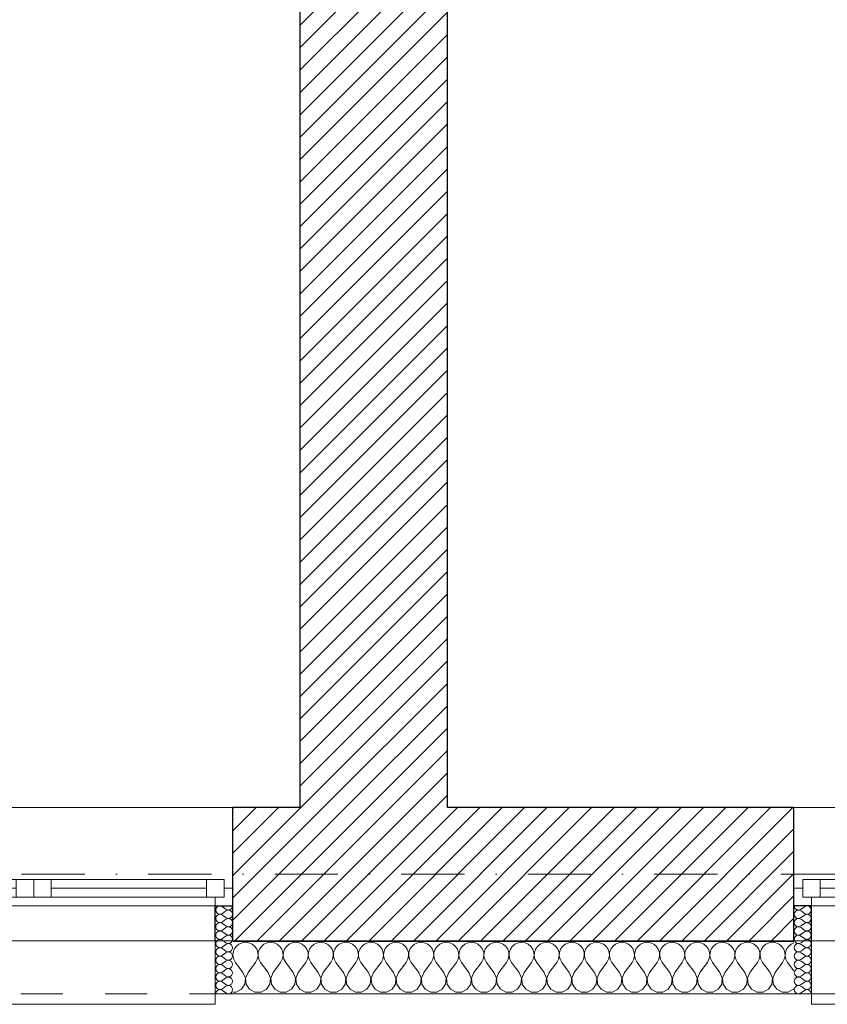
# Model space of a CAD drawing. Header units: millimetres. Extents: x -140780 to 266886, y -104422 to 233759.
# Tile 46 of 104: x 207072 to 209370, y 106825 to 109626. Entities that reach past the tile are written whole.
import ezdxf

# ---------------------------------------------------------------- set-up
doc = ezdxf.new("R2010")
doc.units = ezdxf.units.MM
doc.header["$MEASUREMENT"] = 0
doc.linetypes.add('Kropki i Kreski', pattern=[360, 180, -90, 0, -90])
doc.linetypes.add('Przerywana', pattern=[240, 120, -120])
for name, color, linetype in [('Konstrukcja - Siatki mod', 7, 'Continuous'), ('KR_INW', 7, 'Continuous'), ('NAPIS_SODON', 7, 'Continuous'), ('Okna ArchiCADa', 7, 'Continuous')]:
    doc.layers.add(name, color=color, linetype=linetype)
doc.layers.add('Konstrukcja - Siatki mod_Nr_pióra__48', color=7, linetype='Continuous', lineweight=15, true_color=0xa80f02)
doc.layers.add('KR_INW_Nr_pióra__102', color=7, linetype='Continuous', lineweight=5, true_color=0xcccccc)
for name, color, linetype, lineweight in [('KR_INW_Nr_pióra__101', 252, 'Continuous', 5), ('KR_INW_Nr_pióra__27', 7, 'Continuous', 25), ('KR_INW_Nr_pióra__47', 7, 'Continuous', 15), ('NAPIS_SODON_Nr_pióra__1', 7, 'Continuous', 13), ('Okna ArchiCADa_Nr_pióra__1', 7, 'Continuous', 13), ('Okna ArchiCADa_Nr_pióra__27', 7, 'Continuous', 25)]:
    doc.layers.add(name, color=color, linetype=linetype, lineweight=lineweight)
pattern_1 = [(45, (0, 0), (-31.819804, 31.819804), [])]

# ---------------------------------------------------------------- blocks, each defined once
blk = doc.blocks.new('Strop_1', base_point=(179225, 121523.3))
at = {"layer": 'NAPIS_SODON_Nr_pióra__1', "linetype": 'Continuous', "flags": 128}
blk.add_lwpolyline([(179225, 121523.3), (179225.9, 107003.8), (250898.3, 107008.3), (250897.4, 121527.8)], close=True, dxfattribs=at)
blk = doc.blocks.new('*X163')
at = {"layer": 'KR_INW_Nr_pióra__102', "linetype": 'Continuous'}
for p, q in [((207687.9, 106989.9), (207682.3, 106981.8)), ((207695.5, 106996.2), (207687.9, 106989.9)), ((207704.5, 107000.2), (207695.5, 106996.2)), ((207714.3, 107001.6), (207704.5, 107000.2)), ((207724, 107000.2), (207714.3, 107001.6)), ((207733.1, 106996.2), (207724, 107000.2)), ((207740.6, 106989.9), (207733.1, 106996.2)), ((207746.2, 106981.8), (207740.6, 106989.9)), ((207759.4, 106989.9), (207753.8, 106981.8)), ((207766.9, 106996.2), (207759.4, 106989.9)), ((207776, 107000.2), (207766.9, 106996.2)), ((207785.7, 107001.6), (207776, 107000.2)), ((207795.5, 107000.2), (207785.7, 107001.6)), ((207804.5, 106996.2), (207795.5, 107000.2)), ((207812.1, 106989.9), (207804.5, 106996.2)), ((207817.7, 106981.8), (207812.1, 106989.9)), ((207830.8, 106989.9), (207825.2, 106981.8)), ((207838.4, 106996.2), (207830.8, 106989.9)), ((207847.4, 107000.2), (207838.4, 106996.2)), ((207857.1, 107001.6), (207847.4, 107000.2)), ((207866.9, 107000.2), (207857.1, 107001.6)), ((207875.9, 106996.2), (207866.9, 107000.2)), ((207883.5, 106989.9), (207875.9, 106996.2)), ((207889.1, 106981.8), (207883.5, 106989.9)), ((207902.2, 106989.9), (207896.6, 106981.8)), ((207909.8, 106996.2), (207902.2, 106989.9)), ((207918.8, 107000.2), (207909.8, 106996.2)), ((207928.6, 107001.6), (207918.8, 107000.2)), ((207938.3, 107000.2), (207928.6, 107001.6)), ((207947.3, 106996.2), (207938.3, 107000.2)), ((207954.9, 106989.9), (207947.3, 106996.2)), ((207960.5, 106981.8), (207954.9, 106989.9)), ((207973.6, 106989.9), (207968.1, 106981.8)), ((207981.2, 106996.2), (207973.6, 106989.9)), ((207990.2, 107000.2), (207981.2, 106996.2)), ((208000, 107001.6), (207990.2, 107000.2)), ((208009.8, 107000.2), (208000, 107001.6)), ((208018.8, 106996.2), (208009.8, 107000.2)), ((208026.4, 106989.9), (208018.8, 106996.2)), ((208031.9, 106981.8), (208026.4, 106989.9)), ((208045.1, 106989.9), (208039.5, 106981.8)), ((208052.7, 106996.2), (208045.1, 106989.9)), ((208061.7, 107000.2), (208052.7, 106996.2)), ((208071.4, 107001.6), (208061.7, 107000.2)), ((208081.2, 107000.2), (208071.4, 107001.6)), ((208090.2, 106996.2), (208081.2, 107000.2)), ((208097.8, 106989.9), (208090.2, 106996.2)), ((208103.4, 106981.8), (208097.8, 106989.9)), ((208116.5, 106989.9), (208110.9, 106981.8)), ((208124.1, 106996.2), (208116.5, 106989.9)), ((208133.1, 107000.2), (208124.1, 106996.2)), ((208142.9, 107001.6), (208133.1, 107000.2)), ((208152.6, 107000.2), (208142.9, 107001.6)), ((208161.6, 106996.2), (208152.6, 107000.2)), ((208169.2, 106989.9), (208161.6, 106996.2)), ((208174.8, 106981.8), (208169.2, 106989.9)), ((208187.9, 106989.9), (208182.3, 106981.8)), ((208195.5, 106996.2), (208187.9, 106989.9)), ((208204.5, 107000.2), (208195.5, 106996.2)), ((208214.3, 107001.6), (208204.5, 107000.2)), ((208224, 107000.2), (208214.3, 107001.6)), ((208233.1, 106996.2), (208224, 107000.2)), ((208240.6, 106989.9), (208233.1, 106996.2)), ((208246.2, 106981.8), (208240.6, 106989.9)), ((208259.4, 106989.9), (208253.8, 106981.8)), ((208266.9, 106996.2), (208259.4, 106989.9)), ((208276, 107000.2), (208266.9, 106996.2)), ((208285.7, 107001.6), (208276, 107000.2)), ((208295.5, 107000.2), (208285.7, 107001.6)), ((208304.5, 106996.2), (208295.5, 107000.2)), ((208312.1, 106989.9), (208304.5, 106996.2)), ((208317.7, 106981.8), (208312.1, 106989.9)), ((208330.8, 106989.9), (208325.2, 106981.8)), ((208338.4, 106996.2), (208330.8, 106989.9)), ((208347.4, 107000.2), (208338.4, 106996.2)), ((208357.1, 107001.6), (208347.4, 107000.2)), ((208366.9, 107000.2), (208357.1, 107001.6)), ((208375.9, 106996.2), (208366.9, 107000.2)), ((208383.5, 106989.9), (208375.9, 106996.2)), ((208389.1, 106981.8), (208383.5, 106989.9)), ((208402.2, 106989.9), (208396.6, 106981.8)), ((208409.8, 106996.2), (208402.2, 106989.9)), ((208418.8, 107000.2), (208409.8, 106996.2)), ((208428.6, 107001.6), (208418.8, 107000.2)), ((208438.3, 107000.2), (208428.6, 107001.6)), ((208447.3, 106996.2), (208438.3, 107000.2)), ((208454.9, 106989.9), (208447.3, 106996.2)), ((208460.5, 106981.8), (208454.9, 106989.9)), ((208473.6, 106989.9), (208468.1, 106981.8)), ((208481.2, 106996.2), (208473.6, 106989.9)), ((208490.2, 107000.2), (208481.2, 106996.2)), ((208500, 107001.6), (208490.2, 107000.2)), ((208509.8, 107000.2), (208500, 107001.6)), ((208518.8, 106996.2), (208509.8, 107000.2)), ((208526.4, 106989.9), (208518.8, 106996.2)), ((208531.9, 106981.8), (208526.4, 106989.9)), ((208545.1, 106989.9), (208539.5, 106981.8)), ((208552.7, 106996.2), (208545.1, 106989.9)), ((208561.7, 107000.2), (208552.7, 106996.2)), ((208571.4, 107001.6), (208561.7, 107000.2)), ((208581.2, 107000.2), (208571.4, 107001.6)), ((208590.2, 106996.2), (208581.2, 107000.2)), ((208597.8, 106989.9), (208590.2, 106996.2)), ((208603.4, 106981.8), (208597.8, 106989.9)), ((208616.5, 106989.9), (208610.9, 106981.8)), ((208624.1, 106996.2), (208616.5, 106989.9)), ((208633.1, 107000.2), (208624.1, 106996.2)), ((208642.9, 107001.6), (208633.1, 107000.2)), ((208652.6, 107000.2), (208642.9, 107001.6)), ((208661.6, 106996.2), (208652.6, 107000.2)), ((208669.2, 106989.9), (208661.6, 106996.2)), ((208674.8, 106981.8), (208669.2, 106989.9)), ((208687.9, 106989.9), (208682.3, 106981.8)), ((208695.5, 106996.2), (208687.9, 106989.9)), ((208704.5, 107000.2), (208695.5, 106996.2)), ((208714.3, 107001.6), (208704.5, 107000.2)), ((208724, 107000.2), (208714.3, 107001.6)), ((208733.1, 106996.2), (208724, 107000.2)), ((208740.6, 106989.9), (208733.1, 106996.2)), ((208746.2, 106981.8), (208740.6, 106989.9)), ((208759.4, 106989.9), (208753.8, 106981.8)), ((208766.9, 106996.2), (208759.4, 106989.9)), ((208776, 107000.2), (208766.9, 106996.2)), ((208785.7, 107001.6), (208776, 107000.2)), ((208795.5, 107000.2), (208785.7, 107001.6)), ((208804.5, 106996.2), (208795.5, 107000.2)), ((208812.1, 106989.9), (208804.5, 106996.2)), ((208817.7, 106981.8), (208812.1, 106989.9)), ((208830.8, 106989.9), (208825.2, 106981.8)), ((208838.4, 106996.2), (208830.8, 106989.9)), ((208847.4, 107000.2), (208838.4, 106996.2)), ((208857.1, 107001.6), (208847.4, 107000.2)), ((208866.9, 107000.2), (208857.1, 107001.6)), ((208875.9, 106996.2), (208866.9, 107000.2)), ((208883.5, 106989.9), (208875.9, 106996.2)), ((208889.1, 106981.8), (208883.5, 106989.9)), ((208902.2, 106989.9), (208896.6, 106981.8)), ((208909.8, 106996.2), (208902.2, 106989.9)), ((208918.8, 107000.2), (208909.8, 106996.2)), ((208928.6, 107001.6), (208918.8, 107000.2)), ((208938.3, 107000.2), (208928.6, 107001.6)), ((208947.3, 106996.2), (208938.3, 107000.2)), ((208954.9, 106989.9), (208947.3, 106996.2)), ((208960.5, 106981.8), (208954.9, 106989.9)), ((208973.6, 106989.9), (208968.1, 106981.8)), ((208981.2, 106996.2), (208973.6, 106989.9)), ((208990.2, 107000.2), (208981.2, 106996.2)), ((209000, 107001.6), (208990.2, 107000.2)), ((209009.8, 107000.2), (209000, 107001.6)), ((209018.8, 106996.2), (209009.8, 107000.2)), ((209026.4, 106989.9), (209018.8, 106996.2)), ((209031.9, 106981.8), (209026.4, 106989.9)), ((209045.1, 106989.9), (209039.5, 106981.8)), ((209052.7, 106996.2), (209045.1, 106989.9)), ((209061.7, 107000.2), (209052.7, 106996.2)), ((209071.4, 107001.6), (209061.7, 107000.2)), ((209081.2, 107000.2), (209071.4, 107001.6)), ((209090.2, 106996.2), (209081.2, 107000.2)), ((209097.8, 106989.9), (209090.2, 106996.2)), ((209103.4, 106981.8), (209097.8, 106989.9)), ((209116.5, 106989.9), (209110.9, 106981.8)), ((209124.1, 106996.2), (209116.5, 106989.9)), ((209133.1, 107000.2), (209124.1, 106996.2)), ((209142.9, 107001.6), (209133.1, 107000.2)), ((209152.6, 107000.2), (209142.9, 107001.6)), ((209161.6, 106996.2), (209152.6, 107000.2)), ((209169.2, 106989.9), (209161.6, 106996.2)), ((209174.8, 106981.8), (209169.2, 106989.9)), ((209187.9, 106989.9), (209182.3, 106981.8)), ((209195.5, 106996.2), (209187.9, 106989.9)), ((209204.5, 107000.2), (209195.5, 106996.2)), ((209214.3, 107001.6), (209204.5, 107000.2)), ((209224, 107000.2), (209214.3, 107001.6)), ((209233.1, 106996.2), (209224, 107000.2)), ((209240.6, 106989.9), (209233.1, 106996.2)), ((209246.2, 106981.8), (209240.6, 106989.9)), ((209259.4, 106989.9), (209253.8, 106981.8)), ((209266.9, 106996.2), (209259.4, 106989.9)), ((209275, 106999.8), (209266.9, 106996.2)), ((207678.4, 106962.6), (207678.3, 106965.5)), ((207678.3, 106962.1), (207678.4, 106962.6)), ((207679.2, 106972.5), (207678.7, 106962.6)), ((207678.7, 106962.6), (207680.9, 106953.1)), ((207682.3, 106981.8), (207679.2, 106972.5)), ((207749.4, 106972.5), (207746.2, 106981.8)), ((207747.6, 106953.1), (207749.9, 106962.6)), ((207749.9, 106962.6), (207749.4, 106972.5)), ((207750.6, 106972.5), (207750.1, 106962.6)), ((207750.1, 106962.6), (207752.4, 106953.1)), ((207753.8, 106981.8), (207750.6, 106972.5)), ((207820.8, 106972.5), (207817.7, 106981.8)), ((207819.1, 106953.1), (207821.3, 106962.6)), ((207821.3, 106962.6), (207820.8, 106972.5)), ((207822.1, 106972.5), (207821.6, 106962.6)), ((207821.6, 106962.6), (207823.8, 106953.1)), ((207825.2, 106981.8), (207822.1, 106972.5)), ((207892.2, 106972.5), (207889.1, 106981.8)), ((207890.5, 106953.1), (207892.7, 106962.6)), ((207892.7, 106962.6), (207892.2, 106972.5)), ((207893.5, 106972.5), (207893, 106962.6)), ((207893, 106962.6), (207895.2, 106953.1)), ((207896.6, 106981.8), (207893.5, 106972.5)), ((207963.7, 106972.5), (207960.5, 106981.8)), ((207961.9, 106953.1), (207964.1, 106962.6)), ((207964.1, 106962.6), (207963.7, 106972.5)), ((207964.9, 106972.5), (207964.4, 106962.6)), ((207964.4, 106962.6), (207966.7, 106953.1)), ((207968.1, 106981.8), (207964.9, 106972.5)), ((208035.1, 106972.5), (208031.9, 106981.8)), ((208033.3, 106953.1), (208035.6, 106962.6)), ((208035.6, 106962.6), (208035.1, 106972.5)), ((208036.3, 106972.5), (208035.9, 106962.6)), ((208035.9, 106962.6), (208038.1, 106953.1)), ((208039.5, 106981.8), (208036.3, 106972.5)), ((208106.5, 106972.5), (208103.4, 106981.8)), ((208104.8, 106953.1), (208107, 106962.6)), ((208107, 106962.6), (208106.5, 106972.5)), ((208107.8, 106972.5), (208107.3, 106962.6)), ((208107.3, 106962.6), (208109.5, 106953.1)), ((208110.9, 106981.8), (208107.8, 106972.5)), ((208177.9, 106972.5), (208174.8, 106981.8)), ((208176.2, 106953.1), (208178.4, 106962.6)), ((208178.4, 106962.6), (208177.9, 106972.5)), ((208179.2, 106972.5), (208178.7, 106962.6)), ((208178.7, 106962.6), (208180.9, 106953.1)), ((208182.3, 106981.8), (208179.2, 106972.5)), ((208249.4, 106972.5), (208246.2, 106981.8)), ((208247.6, 106953.1), (208249.9, 106962.6)), ((208249.9, 106962.6), (208249.4, 106972.5)), ((208250.6, 106972.5), (208250.1, 106962.6)), ((208250.1, 106962.6), (208252.4, 106953.1)), ((208253.8, 106981.8), (208250.6, 106972.5)), ((208320.8, 106972.5), (208317.7, 106981.8)), ((208319.1, 106953.1), (208321.3, 106962.6)), ((208321.3, 106962.6), (208320.8, 106972.5)), ((208322.1, 106972.5), (208321.6, 106962.6)), ((208321.6, 106962.6), (208323.8, 106953.1)), ((208325.2, 106981.8), (208322.1, 106972.5)), ((208392.2, 106972.5), (208389.1, 106981.8)), ((208390.5, 106953.1), (208392.7, 106962.6)), ((208392.7, 106962.6), (208392.2, 106972.5)), ((208393.5, 106972.5), (208393, 106962.6)), ((208393, 106962.6), (208395.2, 106953.1)), ((208396.6, 106981.8), (208393.5, 106972.5)), ((208463.7, 106972.5), (208460.5, 106981.8)), ((208461.9, 106953.1), (208464.1, 106962.6)), ((208464.1, 106962.6), (208463.7, 106972.5)), ((208464.9, 106972.5), (208464.4, 106962.6)), ((208464.4, 106962.6), (208466.7, 106953.1)), ((208468.1, 106981.8), (208464.9, 106972.5)), ((208535.1, 106972.5), (208531.9, 106981.8)), ((208533.3, 106953.1), (208535.6, 106962.6)), ((208535.6, 106962.6), (208535.1, 106972.5)), ((208536.3, 106972.5), (208535.9, 106962.6)), ((208535.9, 106962.6), (208538.1, 106953.1)), ((208539.5, 106981.8), (208536.3, 106972.5)), ((208606.5, 106972.5), (208603.4, 106981.8)), ((208604.8, 106953.1), (208607, 106962.6)), ((208607, 106962.6), (208606.5, 106972.5)), ((208607.8, 106972.5), (208607.3, 106962.6)), ((208607.3, 106962.6), (208609.5, 106953.1)), ((208610.9, 106981.8), (208607.8, 106972.5)), ((208677.9, 106972.5), (208674.8, 106981.8)), ((208676.2, 106953.1), (208678.4, 106962.6)), ((208678.4, 106962.6), (208677.9, 106972.5)), ((208679.2, 106972.5), (208678.7, 106962.6)), ((208678.7, 106962.6), (208680.9, 106953.1)), ((208682.3, 106981.8), (208679.2, 106972.5)), ((208749.4, 106972.5), (208746.2, 106981.8)), ((208747.6, 106953.1), (208749.9, 106962.6)), ((208749.9, 106962.6), (208749.4, 106972.5)), ((208750.6, 106972.5), (208750.1, 106962.6)), ((208750.1, 106962.6), (208752.4, 106953.1)), ((208753.8, 106981.8), (208750.6, 106972.5)), ((208820.8, 106972.5), (208817.7, 106981.8)), ((208819.1, 106953.1), (208821.3, 106962.6)), ((208821.3, 106962.6), (208820.8, 106972.5)), ((208822.1, 106972.5), (208821.6, 106962.6)), ((208821.6, 106962.6), (208823.8, 106953.1)), ((208825.2, 106981.8), (208822.1, 106972.5)), ((208892.2, 106972.5), (208889.1, 106981.8)), ((208890.5, 106953.1), (208892.7, 106962.6)), ((208892.7, 106962.6), (208892.2, 106972.5)), ((208893.5, 106972.5), (208893, 106962.6)), ((208893, 106962.6), (208895.2, 106953.1)), ((208896.6, 106981.8), (208893.5, 106972.5)), ((208963.7, 106972.5), (208960.5, 106981.8)), ((208961.9, 106953.1), (208964.1, 106962.6)), ((208964.1, 106962.6), (208963.7, 106972.5)), ((208964.9, 106972.5), (208964.4, 106962.6)), ((208964.4, 106962.6), (208966.7, 106953.1)), ((208968.1, 106981.8), (208964.9, 106972.5)), ((209035.1, 106972.5), (209031.9, 106981.8)), ((209033.3, 106953.1), (209035.6, 106962.6)), ((209035.6, 106962.6), (209035.1, 106972.5)), ((209036.3, 106972.5), (209035.9, 106962.6)), ((209035.9, 106962.6), (209038.1, 106953.1)), ((209039.5, 106981.8), (209036.3, 106972.5)), ((209106.5, 106972.5), (209103.4, 106981.8)), ((209104.8, 106953.1), (209107, 106962.6)), ((209107, 106962.6), (209106.5, 106972.5)), ((209107.8, 106972.5), (209107.3, 106962.6)), ((209107.3, 106962.6), (209109.5, 106953.1)), ((209110.9, 106981.8), (209107.8, 106972.5)), ((209177.9, 106972.5), (209174.8, 106981.8)), ((209176.2, 106953.1), (209178.4, 106962.6)), ((209178.4, 106962.6), (209177.9, 106972.5)), ((209179.2, 106972.5), (209178.7, 106962.6)), ((209178.7, 106962.6), (209180.9, 106953.1)), ((209182.3, 106981.8), (209179.2, 106972.5)), ((209249.4, 106972.5), (209246.2, 106981.8)), ((209247.6, 106953.1), (209249.9, 106962.6)), ((209249.9, 106962.6), (209249.4, 106972.5)), ((209250.6, 106972.5), (209250.1, 106962.6)), ((209250.1, 106962.6), (209252.4, 106953.1)), ((209253.8, 106981.8), (209250.6, 106972.5)), ((207680.9, 106953.1), (207685.7, 106944.4)), ((207707.1, 106915.9), (207685.7, 106944.4)), ((207721.4, 106915.9), (207742.9, 106944.4)), ((207742.9, 106944.4), (207747.6, 106953.1)), ((207752.4, 106953.1), (207757.1, 106944.4)), ((207778.6, 106915.9), (207757.1, 106944.4)), ((207792.9, 106915.9), (207814.3, 106944.4)), ((207814.3, 106944.4), (207819.1, 106953.1)), ((207823.8, 106953.1), (207828.6, 106944.4)), ((207850, 106915.9), (207828.6, 106944.4)), ((207864.3, 106915.9), (207885.7, 106944.4)), ((207885.7, 106944.4), (207890.5, 106953.1)), ((207895.2, 106953.1), (207900, 106944.4)), ((207921.4, 106915.9), (207900, 106944.4)), ((207935.7, 106915.9), (207957.1, 106944.4)), ((207957.1, 106944.4), (207961.9, 106953.1)), ((207966.7, 106953.1), (207971.4, 106944.4)), ((207992.9, 106915.9), (207971.4, 106944.4)), ((208007.1, 106915.9), (208028.6, 106944.4)), ((208028.6, 106944.4), (208033.3, 106953.1)), ((208038.1, 106953.1), (208042.9, 106944.4)), ((208064.3, 106915.9), (208042.9, 106944.4)), ((208078.6, 106915.9), (208100, 106944.4)), ((208100, 106944.4), (208104.8, 106953.1)), ((208109.5, 106953.1), (208114.3, 106944.4)), ((208135.7, 106915.9), (208114.3, 106944.4)), ((208150, 106915.9), (208171.4, 106944.4)), ((208171.4, 106944.4), (208176.2, 106953.1)), ((208180.9, 106953.1), (208185.7, 106944.4)), ((208207.1, 106915.9), (208185.7, 106944.4)), ((208221.4, 106915.9), (208242.9, 106944.4)), ((208242.9, 106944.4), (208247.6, 106953.1)), ((208252.4, 106953.1), (208257.1, 106944.4)), ((208278.6, 106915.9), (208257.1, 106944.4)), ((208292.9, 106915.9), (208314.3, 106944.4)), ((208314.3, 106944.4), (208319.1, 106953.1)), ((208323.8, 106953.1), (208328.6, 106944.4)), ((208350, 106915.9), (208328.6, 106944.4)), ((208364.3, 106915.9), (208385.7, 106944.4)), ((208385.7, 106944.4), (208390.5, 106953.1)), ((208395.2, 106953.1), (208400, 106944.4)), ((208421.4, 106915.9), (208400, 106944.4)), ((208435.7, 106915.9), (208457.1, 106944.4)), ((208457.1, 106944.4), (208461.9, 106953.1)), ((208466.7, 106953.1), (208471.4, 106944.4)), ((208492.9, 106915.9), (208471.4, 106944.4)), ((208507.1, 106915.9), (208528.6, 106944.4)), ((208528.6, 106944.4), (208533.3, 106953.1)), ((208538.1, 106953.1), (208542.9, 106944.4)), ((208564.3, 106915.9), (208542.9, 106944.4)), ((208578.6, 106915.9), (208600, 106944.4)), ((208600, 106944.4), (208604.8, 106953.1)), ((208609.5, 106953.1), (208614.3, 106944.4)), ((208635.7, 106915.9), (208614.3, 106944.4)), ((208650, 106915.9), (208671.4, 106944.4)), ((208671.4, 106944.4), (208676.2, 106953.1)), ((208680.9, 106953.1), (208685.7, 106944.4)), ((208707.1, 106915.9), (208685.7, 106944.4)), ((208721.4, 106915.9), (208742.9, 106944.4)), ((208742.9, 106944.4), (208747.6, 106953.1)), ((208752.4, 106953.1), (208757.1, 106944.4)), ((208778.6, 106915.9), (208757.1, 106944.4)), ((208792.9, 106915.9), (208814.3, 106944.4)), ((208814.3, 106944.4), (208819.1, 106953.1)), ((208823.8, 106953.1), (208828.6, 106944.4)), ((208850, 106915.9), (208828.6, 106944.4)), ((208864.3, 106915.9), (208885.7, 106944.4)), ((208885.7, 106944.4), (208890.5, 106953.1)), ((208895.2, 106953.1), (208900, 106944.4)), ((208921.4, 106915.9), (208900, 106944.4)), ((208935.7, 106915.9), (208957.1, 106944.4)), ((208957.1, 106944.4), (208961.9, 106953.1)), ((208966.7, 106953.1), (208971.4, 106944.4)), ((208992.9, 106915.9), (208971.4, 106944.4)), ((209007.1, 106915.9), (209028.6, 106944.4)), ((209028.6, 106944.4), (209033.3, 106953.1)), ((209038.1, 106953.1), (209042.9, 106944.4)), ((209064.3, 106915.9), (209042.9, 106944.4)), ((209078.6, 106915.9), (209100, 106944.4)), ((209100, 106944.4), (209104.8, 106953.1)), ((209109.5, 106953.1), (209114.3, 106944.4)), ((209135.7, 106915.9), (209114.3, 106944.4)), ((209150, 106915.9), (209171.4, 106944.4)), ((209171.4, 106944.4), (209176.2, 106953.1)), ((209180.9, 106953.1), (209185.7, 106944.4)), ((209207.1, 106915.9), (209185.7, 106944.4)), ((209221.4, 106915.9), (209242.9, 106944.4)), ((209242.9, 106944.4), (209247.6, 106953.1)), ((209252.4, 106953.1), (209257.1, 106944.4)), ((209275, 106920.7), (209257.1, 106944.4)), ((207713.9, 106899.8), (207707.1, 106915.9)), ((207721.4, 106915.9), (207714.7, 106899.8)), ((207785.3, 106899.8), (207778.6, 106915.9)), ((207792.9, 106915.9), (207786.1, 106899.8)), ((207856.7, 106899.8), (207850, 106915.9)), ((207864.3, 106915.9), (207857.6, 106899.8)), ((207928.2, 106899.8), (207921.4, 106915.9)), ((207935.7, 106915.9), (207929, 106899.8)), ((207999.6, 106899.8), (207992.9, 106915.9)), ((208007.1, 106915.9), (208000.4, 106899.8)), ((208071, 106899.8), (208064.3, 106915.9)), ((208078.6, 106915.9), (208071.8, 106899.8)), ((208142.4, 106899.8), (208135.7, 106915.9)), ((208150, 106915.9), (208143.3, 106899.8)), ((208213.9, 106899.8), (208207.1, 106915.9)), ((208221.4, 106915.9), (208214.7, 106899.8)), ((208285.3, 106899.8), (208278.6, 106915.9)), ((208292.9, 106915.9), (208286.1, 106899.8)), ((208356.7, 106899.8), (208350, 106915.9)), ((208364.3, 106915.9), (208357.6, 106899.8)), ((208428.2, 106899.8), (208421.4, 106915.9)), ((208435.7, 106915.9), (208429, 106899.8)), ((208499.6, 106899.8), (208492.9, 106915.9)), ((208507.1, 106915.9), (208500.4, 106899.8)), ((208571, 106899.8), (208564.3, 106915.9)), ((208578.6, 106915.9), (208571.8, 106899.8)), ((208642.4, 106899.8), (208635.7, 106915.9)), ((208650, 106915.9), (208643.3, 106899.8)), ((208713.9, 106899.8), (208707.1, 106915.9)), ((208721.4, 106915.9), (208714.7, 106899.8)), ((208785.3, 106899.8), (208778.6, 106915.9)), ((208792.9, 106915.9), (208786.1, 106899.8)), ((208856.7, 106899.8), (208850, 106915.9)), ((208864.3, 106915.9), (208857.6, 106899.8)), ((208928.2, 106899.8), (208921.4, 106915.9)), ((208935.7, 106915.9), (208929, 106899.8)), ((208999.6, 106899.8), (208992.9, 106915.9)), ((209007.1, 106915.9), (209000.4, 106899.8)), ((209071, 106899.8), (209064.3, 106915.9)), ((209078.6, 106915.9), (209071.8, 106899.8)), ((209142.4, 106899.8), (209135.7, 106915.9)), ((209150, 106915.9), (209143.3, 106899.8)), ((209213.9, 106899.8), (209207.1, 106915.9)), ((209221.4, 106915.9), (209214.7, 106899.8)), ((207702.6, 106868), (207712.2, 106882.5)), ((207712.2, 106882.5), (207713.9, 106899.8)), ((207714.7, 106899.8), (207716.3, 106882.5)), ((207716.3, 106882.5), (207726, 106868)), ((207774, 106868), (207783.7, 106882.5)), ((207783.7, 106882.5), (207785.3, 106899.8)), ((207786.1, 106899.8), (207787.8, 106882.5)), ((207787.8, 106882.5), (207797.4, 106868)), ((207845.5, 106868), (207855.1, 106882.5)), ((207855.1, 106882.5), (207856.7, 106899.8)), ((207857.6, 106899.8), (207859.2, 106882.5)), ((207859.2, 106882.5), (207868.8, 106868)), ((207916.9, 106868), (207926.5, 106882.5)), ((207926.5, 106882.5), (207928.2, 106899.8)), ((207929, 106899.8), (207930.6, 106882.5)), ((207930.6, 106882.5), (207940.3, 106868)), ((207988.3, 106868), (207997.9, 106882.5)), ((207997.9, 106882.5), (207999.6, 106899.8)), ((208000.4, 106899.8), (208002.1, 106882.5)), ((208002.1, 106882.5), (208011.7, 106868)), ((208059.7, 106868), (208069.4, 106882.5)), ((208069.4, 106882.5), (208071, 106899.8)), ((208071.8, 106899.8), (208073.5, 106882.5)), ((208073.5, 106882.5), (208083.1, 106868)), ((208131.2, 106868), (208140.8, 106882.5)), ((208140.8, 106882.5), (208142.4, 106899.8)), ((208143.3, 106899.8), (208144.9, 106882.5)), ((208144.9, 106882.5), (208154.5, 106868)), ((208202.6, 106868), (208212.2, 106882.5)), ((208212.2, 106882.5), (208213.9, 106899.8)), ((208214.7, 106899.8), (208216.3, 106882.5)), ((208216.3, 106882.5), (208226, 106868)), ((208274, 106868), (208283.7, 106882.5)), ((208283.7, 106882.5), (208285.3, 106899.8)), ((208286.1, 106899.8), (208287.8, 106882.5)), ((208287.8, 106882.5), (208297.4, 106868)), ((208345.5, 106868), (208355.1, 106882.5)), ((208355.1, 106882.5), (208356.7, 106899.8)), ((208357.6, 106899.8), (208359.2, 106882.5)), ((208359.2, 106882.5), (208368.8, 106868)), ((208416.9, 106868), (208426.5, 106882.5)), ((208426.5, 106882.5), (208428.2, 106899.8)), ((208429, 106899.8), (208430.6, 106882.5)), ((208430.6, 106882.5), (208440.3, 106868)), ((208488.3, 106868), (208497.9, 106882.5)), ((208497.9, 106882.5), (208499.6, 106899.8)), ((208500.4, 106899.8), (208502.1, 106882.5)), ((208502.1, 106882.5), (208511.7, 106868)), ((208559.7, 106868), (208569.4, 106882.5)), ((208569.4, 106882.5), (208571, 106899.8)), ((208571.8, 106899.8), (208573.5, 106882.5)), ((208573.5, 106882.5), (208583.1, 106868)), ((208631.2, 106868), (208640.8, 106882.5)), ((208640.8, 106882.5), (208642.4, 106899.8)), ((208643.3, 106899.8), (208644.9, 106882.5)), ((208644.9, 106882.5), (208654.5, 106868)), ((208702.6, 106868), (208712.2, 106882.5)), ((208712.2, 106882.5), (208713.9, 106899.8)), ((208714.7, 106899.8), (208716.3, 106882.5)), ((208716.3, 106882.5), (208726, 106868)), ((208774, 106868), (208783.7, 106882.5)), ((208783.7, 106882.5), (208785.3, 106899.8)), ((208786.1, 106899.8), (208787.8, 106882.5)), ((208787.8, 106882.5), (208797.4, 106868)), ((208845.5, 106868), (208855.1, 106882.5)), ((208855.1, 106882.5), (208856.7, 106899.8)), ((208857.6, 106899.8), (208859.2, 106882.5)), ((208859.2, 106882.5), (208868.8, 106868)), ((208916.9, 106868), (208926.5, 106882.5)), ((208926.5, 106882.5), (208928.2, 106899.8)), ((208929, 106899.8), (208930.6, 106882.5)), ((208930.6, 106882.5), (208940.3, 106868)), ((208988.3, 106868), (208997.9, 106882.5)), ((208997.9, 106882.5), (208999.6, 106899.8)), ((209000.4, 106899.8), (209002.1, 106882.5)), ((209002.1, 106882.5), (209011.7, 106868)), ((209059.7, 106868), (209069.4, 106882.5)), ((209069.4, 106882.5), (209071, 106899.8)), ((209071.8, 106899.8), (209073.5, 106882.5)), ((209073.5, 106882.5), (209083.1, 106868)), ((209131.2, 106868), (209140.8, 106882.5)), ((209140.8, 106882.5), (209142.4, 106899.8)), ((209143.3, 106899.8), (209144.9, 106882.5)), ((209144.9, 106882.5), (209154.5, 106868)), ((209202.6, 106868), (209212.2, 106882.5)), ((209212.2, 106882.5), (209213.9, 106899.8)), ((209214.7, 106899.8), (209216.3, 106882.5)), ((209216.3, 106882.5), (209226, 106868)), ((207678.3, 106859.8), (207687.3, 106859.8)), ((207687.3, 106859.8), (207702.6, 106868)), ((207726, 106868), (207741.3, 106859.8)), ((207741.3, 106859.8), (207758.7, 106859.8)), ((207758.7, 106859.8), (207774, 106868)), ((207797.4, 106868), (207812.7, 106859.8)), ((207812.7, 106859.8), (207830.1, 106859.8)), ((207830.1, 106859.8), (207845.5, 106868)), ((207868.8, 106868), (207884.2, 106859.8)), ((207884.2, 106859.8), (207901.6, 106859.8)), ((207901.6, 106859.8), (207916.9, 106868)), ((207940.3, 106868), (207955.6, 106859.8)), ((207955.6, 106859.8), (207973, 106859.8)), ((207973, 106859.8), (207988.3, 106868)), ((208011.7, 106868), (208027, 106859.8)), ((208027, 106859.8), (208044.4, 106859.8)), ((208044.4, 106859.8), (208059.7, 106868)), ((208083.1, 106868), (208098.4, 106859.8)), ((208098.4, 106859.8), (208115.8, 106859.8)), ((208115.8, 106859.8), (208131.2, 106868)), ((208154.5, 106868), (208169.9, 106859.8)), ((208169.9, 106859.8), (208187.3, 106859.8)), ((208187.3, 106859.8), (208202.6, 106868)), ((208226, 106868), (208241.3, 106859.8)), ((208241.3, 106859.8), (208258.7, 106859.8)), ((208258.7, 106859.8), (208274, 106868)), ((208297.4, 106868), (208312.7, 106859.8)), ((208312.7, 106859.8), (208330.1, 106859.8)), ((208330.1, 106859.8), (208345.5, 106868)), ((208368.8, 106868), (208384.2, 106859.8)), ((208384.2, 106859.8), (208401.6, 106859.8)), ((208401.6, 106859.8), (208416.9, 106868)), ((208440.3, 106868), (208455.6, 106859.8)), ((208455.6, 106859.8), (208473, 106859.8)), ((208473, 106859.8), (208488.3, 106868)), ((208511.7, 106868), (208527, 106859.8)), ((208527, 106859.8), (208544.4, 106859.8)), ((208544.4, 106859.8), (208559.7, 106868)), ((208583.1, 106868), (208598.4, 106859.8)), ((208598.4, 106859.8), (208615.8, 106859.8)), ((208615.8, 106859.8), (208631.2, 106868)), ((208654.5, 106868), (208669.9, 106859.8)), ((208669.9, 106859.8), (208687.3, 106859.8)), ((208687.3, 106859.8), (208702.6, 106868)), ((208726, 106868), (208741.3, 106859.8)), ((208741.3, 106859.8), (208758.7, 106859.8)), ((208758.7, 106859.8), (208774, 106868)), ((208797.4, 106868), (208812.7, 106859.8)), ((208812.7, 106859.8), (208830.1, 106859.8)), ((208830.1, 106859.8), (208845.5, 106868)), ((208868.8, 106868), (208884.2, 106859.8)), ((208884.2, 106859.8), (208901.6, 106859.8)), ((208901.6, 106859.8), (208916.9, 106868)), ((208940.3, 106868), (208955.6, 106859.8)), ((208955.6, 106859.8), (208973, 106859.8)), ((208973, 106859.8), (208988.3, 106868)), ((209011.7, 106868), (209027, 106859.8)), ((209027, 106859.8), (209044.4, 106859.8)), ((209044.4, 106859.8), (209059.7, 106868)), ((209083.1, 106868), (209098.4, 106859.8)), ((209098.4, 106859.8), (209115.8, 106859.8)), ((209115.8, 106859.8), (209131.2, 106868)), ((209154.5, 106868), (209169.9, 106859.8)), ((209169.9, 106859.8), (209187.3, 106859.8)), ((209187.3, 106859.8), (209202.6, 106868)), ((209226, 106868), (209241.3, 106859.8)), ((209241.3, 106859.8), (209258.7, 106859.8)), ((209258.7, 106859.8), (209274, 106868)), ((209274, 106868), (209275, 106869.4))]:
    blk.add_line(p, q, dxfattribs=at)
blk = doc.blocks.new('*X199')
at = {"layer": 'KR_INW_Nr_pióra__102', "linetype": 'Continuous'}
for p, q in [((207658.1, 107095.6), (207648.5, 107102.8)), ((207658.1, 107090.9), (207648.5, 107083.7)), ((207658.1, 107071.8), (207648.5, 107079)), ((207658.1, 107067), (207648.5, 107059.9)), ((207658.1, 107048), (207648.5, 107055.1)), ((207658.1, 107043.2), (207648.5, 107036.1)), ((207658.1, 107024.2), (207648.5, 107031.3)), ((207658.1, 107019.4), (207648.5, 107012.3)), ((207658.1, 107000.4), (207648.5, 107007.5)), ((207658.1, 106995.6), (207648.5, 106988.5)), ((207658.1, 106976.6), (207648.5, 106983.7)), ((207658.1, 106971.8), (207648.5, 106964.7)), ((207658.1, 106952.8), (207648.5, 106959.9)), ((207658.1, 106948), (207648.5, 106940.9)), ((207658.1, 106929), (207648.5, 106936.1)), ((207658.1, 106924.2), (207648.5, 106917)), ((207658.1, 106905.1), (207648.5, 106912.3)), ((207658.1, 106900.4), (207648.5, 106893.2)), ((207658.1, 106881.3), (207648.5, 106888.5)), ((207658.1, 106876.6), (207648.5, 106869.4)), ((207658.1, 106857.5), (207648.5, 106864.7))]:
    blk.add_line(p, q, dxfattribs=at)
for centre, start, end in [((207641.4, 107093.2), 53.1301, 180), ((207665.2, 107105.1), 233.1301, 0), ((207641.4, 107093.2), 180, 306.8699), ((207641.4, 107069.4), 53.1301, 180), ((207641.4, 107069.4), 180, 306.8699), ((207665.2, 107081.3), 233.1301, 126.8699), ((207665.2, 107057.5), 233.1301, 126.8699), ((207641.4, 107045.6), 53.1301, 180), ((207641.4, 107045.6), 180, 306.8699), ((207665.2, 107033.7), 233.1301, 126.8699), ((207641.4, 107021.8), 53.1301, 180), ((207641.4, 107021.8), 180, 306.8699), ((207665.2, 107009.9), 233.1301, 126.8699), ((207641.4, 106998), 53.1301, 180), ((207641.4, 106998), 180, 306.8699), ((207641.4, 106974.2), 53.1301, 180), ((207665.2, 106986.1), 233.1301, 126.8699), ((207641.4, 106974.2), 180, 306.8699), ((207641.4, 106950.4), 53.1301, 180), ((207665.2, 106962.3), 233.1301, 126.8699), ((207641.4, 106950.4), 180, 306.8699), ((207641.4, 106926.6), 53.1301, 180), ((207665.2, 106938.5), 233.1301, 126.8699), ((207641.4, 106926.6), 180, 306.8699), ((207641.4, 106902.8), 53.1301, 180), ((207641.4, 106902.8), 180, 306.8699), ((207665.2, 106914.7), 233.1301, 126.8699), ((207665.2, 106890.9), 233.1301, 126.8699), ((207641.4, 106879), 53.1301, 180), ((207641.4, 106879), 180, 306.8699), ((207665.2, 106867), 233.1301, 126.8699), ((207641.4, 106855.1), 53.1301, 180)]:
    blk.add_arc(centre, 11.9, start, end, dxfattribs=at)
blk = doc.blocks.new('*X200')
at = {"layer": 'KR_INW_Nr_pióra__102', "linetype": 'Continuous'}
for p, q in [((209295.2, 107095.6), (209304.7, 107102.8)), ((209295.2, 107090.9), (209304.7, 107083.7)), ((209295.2, 107071.8), (209304.7, 107079)), ((209295.2, 107067), (209304.7, 107059.9)), ((209295.2, 107048), (209304.7, 107055.1)), ((209295.2, 107043.2), (209304.7, 107036.1)), ((209295.2, 107024.2), (209304.7, 107031.3)), ((209295.2, 107019.4), (209304.7, 107012.3)), ((209295.2, 107000.4), (209304.7, 107007.5)), ((209295.2, 106995.6), (209304.7, 106988.5)), ((209295.2, 106976.6), (209304.7, 106983.7)), ((209295.2, 106971.8), (209304.7, 106964.7)), ((209295.2, 106952.8), (209304.7, 106959.9)), ((209295.2, 106948), (209304.7, 106940.9)), ((209295.2, 106929), (209304.7, 106936.1)), ((209295.2, 106924.2), (209304.7, 106917)), ((209295.2, 106905.1), (209304.7, 106912.3)), ((209295.2, 106900.4), (209304.7, 106893.2)), ((209295.2, 106881.3), (209304.7, 106888.5)), ((209295.2, 106876.6), (209304.7, 106869.4)), ((209295.2, 106857.5), (209304.7, 106864.7))]:
    blk.add_line(p, q, dxfattribs=at)
for centre, start, end in [((209288, 107105.1), 180, 306.8699), ((209311.9, 107093.2), 0, 126.8699), ((209288, 107081.3), 53.1301, 306.8699), ((209288, 107057.5), 53.1301, 306.8699), ((209311.9, 107093.2), 233.1301, 0), ((209311.9, 107069.4), 0, 126.8699), ((209311.9, 107069.4), 233.1301, 0), ((209288, 107033.7), 53.1301, 306.8699), ((209311.9, 107045.6), 0, 126.8699), ((209311.9, 107045.6), 233.1301, 0), ((209288, 107009.9), 53.1301, 306.8699), ((209311.9, 107021.8), 0, 126.8699), ((209311.9, 107021.8), 233.1301, 0), ((209288, 106986.1), 53.1301, 306.8699), ((209311.9, 106998), 0, 126.8699), ((209311.9, 106998), 233.1301, 0), ((209311.9, 106974.2), 0, 126.8699), ((209288, 106962.3), 53.1301, 306.8699), ((209311.9, 106974.2), 233.1301, 0), ((209311.9, 106950.4), 0, 126.8699), ((209288, 106938.5), 53.1301, 306.8699), ((209311.9, 106950.4), 233.1301, 0), ((209311.9, 106926.6), 0, 126.8699), ((209288, 106914.7), 53.1301, 306.8699), ((209288, 106890.9), 53.1301, 306.8699), ((209311.9, 106926.6), 233.1301, 0), ((209311.9, 106902.8), 0, 126.8699), ((209311.9, 106902.8), 233.1301, 0), ((209288, 106867), 53.1301, 306.8699), ((209311.9, 106879), 0, 126.8699), ((209311.9, 106879), 233.1301, 0), ((209311.9, 106855.1), 0, 126.8699)]:
    blk.add_arc(centre, 11.9, start, end, dxfattribs=at)
blk = doc.blocks.new('Okno dwuskrzydłowe 19_5')
at = {"layer": 'Okna ArchiCADa_Nr_pióra__1', "linetype": 'Continuous'}
for p, q in [((-566.8, 230), (566.8, 230)), ((-566.8, 0), (-541.8, 0)), ((-541.8, 25), (-491.8, 25)), ((-541.8, -25), (-541.8, 25)), ((-541.8, 0), (-541.8, -25)), ((-491.8, 25), (-50, 25)), ((-491.8, 25), (-491.8, -25)), ((-491.8, 25), (-50, 25)), ((-491.8, 0), (-50, 0)), ((-50, -25), (-50, 25)), ((-50, 25), (0, 25)), ((0, 25), (0, -25)), ((0, 25), (50, 25)), ((0, -25), (0, 25)), ((50, 25), (491.8, 25)), ((50, 25), (50, -25)), ((50, 25), (491.8, 25)), ((50, 0), (491.8, 0)), ((491.8, -25), (491.8, 25)), ((491.8, 25), (541.8, 25)), ((541.8, 25), (541.8, -25)), ((541.8, -25), (541.8, 0)), ((541.8, 0), (566.8, 0)), ((-541.8, -25), (-516.8, -25)), ((-491.8, -25), (-541.8, -25)), ((-516.8, -25), (-516.8, -50)), ((-50, -25), (-491.8, -25)), ((0, -25), (-50, -25)), ((50, -25), (0, -25)), ((491.8, -25), (50, -25)), ((541.8, -25), (491.8, -25)), ((516.8, -50), (516.8, -25)), ((516.8, -25), (541.8, -25)), ((-516.8, -50), (-566.8, -50)), ((0, -50), (-516.8, -50)), ((516.8, -50), (0, -50)), ((566.8, -50), (516.8, -50)), ((-516.8, -300), (-516.8, -330)), ((516.8, -330), (516.8, -300)), ((-516.8, -330), (516.8, -330))]:
    blk.add_line(p, q, dxfattribs=at)
at = {"layer": 'Okna ArchiCADa_Nr_pióra__1', "linetype": 'Przerywana'}
blk.add_line((-516.8, -300), (516.8, -300), dxfattribs=at)
at = {"layer": 'Okna ArchiCADa_Nr_pióra__27', "linetype": 'Continuous'}
for p, q in [((-566.8, -50), (-566.8, 0)), ((566.8, -50), (566.8, 0)), ((-516.8, -50), (-566.8, -50)), ((516.8, -50), (566.8, -50))]:
    blk.add_line(p, q, dxfattribs=at)
blk = doc.blocks.new('Ściana_3', base_point=(179075.1, 106855.1))
at = {"layer": 'KR_INW_Nr_pióra__101', "linetype": 'Continuous'}
h = blk.add_hatch(dxfattribs=at)
h.set_pattern_fill('Cegła_licówka', color=256, style=0, pattern_type=2)
h.set_pattern_definition(pattern_1)
h.paths.add_polyline_path([(207678.3, 107105.1), (207678.3, 107005.1), (209275, 107005.1), (209275, 107105.1), (209275, 107155.1), (209275, 107385.1), (207678.3, 107385.1), (207678.3, 107155.1)])
at = {"layer": 'KR_INW_Nr_pióra__27', "linetype": 'Continuous'}
for p, q in [((207678.3, 107155.1), (207678.3, 107385.1)), ((209275, 107155.1), (209275, 107385.1)), ((207678.3, 107105.1), (207678.3, 107155.1)), ((209275, 107105.1), (209275, 107155.1)), ((207628.3, 107005.1), (207628.3, 107105.1)), ((207628.3, 107105.1), (207678.3, 107105.1)), ((207678.3, 107005.1), (207678.3, 107105.1)), ((209275, 107005.1), (209275, 107105.1)), ((209325, 107105.1), (209275, 107105.1)), ((209325, 107005.1), (209325, 107105.1)), ((207678.3, 107005.1), (209275, 107005.1))]:
    blk.add_line(p, q, dxfattribs=at)
at = {"layer": 'KR_INW_Nr_pióra__27', "linetype": 'Continuous', "flags": 128}
for points in [[(207868.7, 107385.1), (207678.3, 107385.1)], [(209275, 107385.1), (208288.7, 107385.1)]]:
    blk.add_lwpolyline(points, dxfattribs=at)
at = {"layer": 'KR_INW_Nr_pióra__47', "linetype": 'Continuous'}
for p, q in [((207678.3, 107105.1), (207628.3, 107105.1)), ((207628.3, 107105.1), (207628.3, 106855.1)), ((209275, 107105.1), (209325, 107105.1)), ((209325, 107105.1), (209325, 106855.1)), ((207628.3, 106855.1), (207628.3, 107005.1)), ((209325, 106855.1), (209325, 107005.1)), ((207678.3, 106855.1), (207628.3, 106855.1)), ((209275, 106855.1), (209325, 106855.1))]:
    blk.add_line(p, q, dxfattribs=at)
at = {"layer": 'KR_INW_Nr_pióra__47', "linetype": 'Continuous', "flags": 128}
blk.add_lwpolyline([(207678.3, 106855.1), (209275, 106855.1)], dxfattribs=at)
at = {"layer": 'KR_INW'}
for name in ['*X199', '*X200', '*X163']:
    blk.add_blockref(name, (0, 0), dxfattribs=at)
at = {"layer": 'Okna ArchiCADa', "color": 21, "linetype": 'Continuous', "lineweight": 13, "true_color": 0xff9955, "zscale": 1000}
for p in [(207111.5, 107155.1), (209841.7, 107155.1)]:
    blk.add_blockref('Okno dwuskrzydłowe 19_5', p, dxfattribs=at)
blk = doc.blocks.new('Ściana_36', base_point=(207868.7, 111420.7))
at = {"layer": 'KR_INW_Nr_pióra__101', "linetype": 'Continuous'}
h = blk.add_hatch(dxfattribs=at)
h.set_pattern_fill('Cegła_licówka', color=256, style=0, pattern_type=2)
h.set_pattern_definition(pattern_1)
h.paths.add_polyline_path([(207868.7, 111420.7), (207868.7, 107385.1), (208288.7, 107385.1), (208288.7, 111420.7)])
at = {"layer": 'KR_INW_Nr_pióra__27', "linetype": 'Continuous', "flags": 128}
for points in [[(207868.7, 111420.7), (207868.7, 107385.1)], [(208288.7, 107385.1), (208288.7, 111057.5)]]:
    blk.add_lwpolyline(points, dxfattribs=at)
blk = doc.blocks.new('Standardowy znacznik siatki_10')
at = {"layer": 'Konstrukcja - Siatki mod_Nr_pióra__48', "linetype": 'Kropki i Kreski'}
blk.add_line((1000, 0), (72912, 0), dxfattribs=at)

msp = doc.modelspace()

# ---------------------------------------------------------------- block references
at = {"layer": 'Konstrukcja - Siatki mod', "color": 8, "linetype": 'Continuous', "lineweight": 13, "zscale": 1000}
msp.add_blockref('Standardowy znacznik siatki_10', (177989.3, 107195.1), dxfattribs=at)
at = {"layer": 'KR_INW'}
for name, p in [('Ściana_36', (207868.7, 111420.7)), ('Ściana_3', (179075.1, 106855.1))]:
    msp.add_blockref(name, p, dxfattribs=at)
at = {"layer": 'NAPIS_SODON', "linetype": 'Continuous'}
msp.add_blockref('Strop_1', (179225, 121523.3), dxfattribs=at)

doc.saveas('drawing.dxf')
